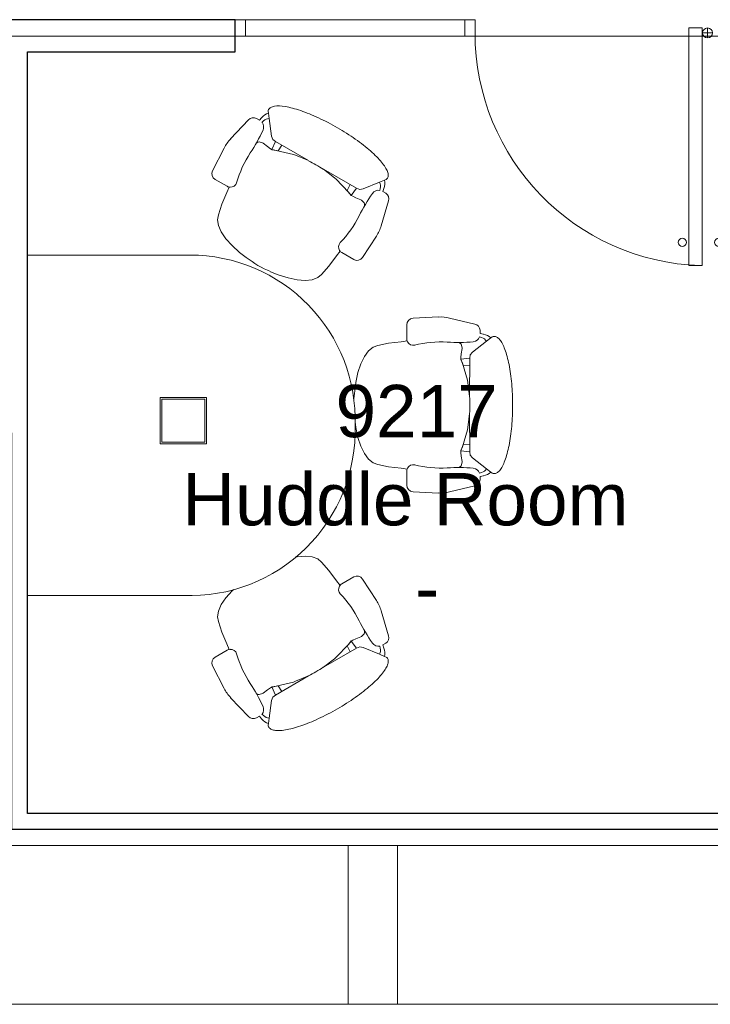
# Model space of a CAD drawing. Header units: inches. Extents: x -1 to 4727, y -3 to 1727.
# Tile 50 of 163: x 2039 to 2143, y 1136 to 1285. Entities that reach past the tile are written whole.
import ezdxf

# ---------------------------------------------------------------- set-up
doc = ezdxf.new("R2010")
doc.units = ezdxf.units.IN
doc.header["$LTSCALE"] = 42
doc.header["$MEASUREMENT"] = 0
doc.layers.get('0').update_dxf_attribs({"linetype": 'CONTINUOUS'})
for name, color, linetype in [('I-DOOR', 9, 'CONTINUOUS'), ('I-FURN', 8, 'CONTINUOUS'), ('I-FURN-CHAR', 9, 'CONTINUOUS'), ('I-GLAZ', 8, 'CONTINUOUS'), ('I-WALL', 8, 'CONTINUOUS'), ('Room Names & IDs', 7, 'CONTINUOUS'), ('triLabelLayer', 7, 'CONTINUOUS'), ('triSpaceLayer', 7, 'CONTINUOUS')]:
    doc.layers.add(name, color=color, linetype=linetype)
doc.styles.add('PDF Helvetica', font='Helvetica.ttf')
doc.styles.get("Standard").update_dxf_attribs({"font": 'romans.shx'})

# ---------------------------------------------------------------- blocks, each defined once
blk = doc.blocks.new('Door CW - Single - Offset Pivot Hinge - Single Swing - w Rails - Default - Interior CISCO-7565933-FURNITURE PLAN - FLOOR 09 - WEST')
at = {"lineweight": 9}
for p, q in [((14.38, -35.92), (14.38, 0)), ((14.38, 0), (16.38, 0)), ((16.38, -35.92), (16.38, 0)), ((17.19, -1.5), (17.19, 0)), ((16.44, -0.75), (17.94, -0.75)), ((14.38, -35.92), (16.38, -35.92))]:
    blk.add_line(p, q, dxfattribs=at)
for centre, radius in [((17.19, -0.75), 0.75), ((13.38, -32.42), 0.625), ((18.88, -32.42), 0.625)]:
    blk.add_circle(centre, radius, dxfattribs=at)
blk.add_arc((17.19, -0.75), 35.19, 180, 268.2697, dxfattribs=at)
blk = doc.blocks.new('Chair - Task - Herman Miller - Aeron - Default-V281-FURNITURE PLAN - FLOOR 09 - WEST')
at = {"lineweight": 9}
for p, q in [((-1.86, 13.15), (-5.69, 12.24)), ((3.68, 13.11), (-0.16, 13.31)), ((4.63, 10.03), (4.63, 12.11)), ((-6.47, 10.79), (-6.97, 10.69)), ((-6.46, 11.29), (-6.47, 10.79)), ((-8.1, 10.14), (-8.29, 10.29)), ((-8.1, 10.14), (-7.44, 9.64)), ((-5.32, 8.01), (-7.44, 9.64)), ((-6.69, 10.2), (-6.39, 10.29)), ((-3.61, 9.19), (-3.74, 8.65)), ((-3.5, 9.32), (-3.61, 9.19)), ((-3.23, 9.47), (-3.5, 9.32)), ((5.45, 9.57), (4.56, 9.69)), ((7.37, 9.36), (5.45, 9.57)), ((9.02, 8.99), (7.37, 9.36)), ((9.73, 8.75), (9.02, 8.99)), ((-4.97, 7.6), (-5.32, 8.01)), ((-4.91, 7.07), (-4.97, 7.6)), ((-3.74, 8.65), (-3.74, 8.54)), ((-3.74, 8.54), (-3.63, 7.72)), ((-3.63, 7.72), (-3.57, 7.19)), ((10.41, 8.19), (9.73, 8.75)), ((11.03, 7.34), (10.41, 8.19)), ((-3.57, 6.95), (-4.91, 7.07)), ((-4.89, 1.3), (-4.91, 7.07)), ((-4.91, 5.96), (-3.89, 6.02)), ((-3.8, 6.31), (-4.56, 3.74)), ((-3.57, 6.9), (-3.8, 6.31)), ((-3.57, 7.19), (-3.57, 6.9)), ((11.57, 6.22), (11.03, 7.34)), ((12.02, 4.89), (11.57, 6.22)), ((12.35, 3.38), (12.02, 4.89)), ((-4.62, 3.39), (-4.89, 1.3)), ((-4.56, 3.74), (-4.62, 3.39)), ((12.46, 2.52), (12.35, 3.38)), ((-4.91, -7.07), (-4.89, -1.3)), ((-4.89, -1.3), (-4.62, -3.39)), ((12.35, -3.38), (12.51, -2.13)), ((-4.62, -3.39), (-4.56, -3.74)), ((-4.56, -3.74), (-3.8, -6.31)), ((12.02, -4.89), (12.35, -3.38)), ((11.57, -6.22), (12.02, -4.89)), ((-4.97, -7.6), (-4.91, -7.07)), ((-4.91, -5.96), (-3.89, -6.02)), ((-3.57, -6.95), (-4.91, -7.07)), ((-3.8, -6.31), (-3.57, -6.9)), ((-3.57, -7.19), (-3.63, -7.72)), ((-3.57, -6.9), (-3.57, -7.19)), ((10.41, -8.19), (11.03, -7.34)), ((11.03, -7.34), (11.57, -6.22)), ((-7.44, -9.64), (-5.32, -8.01)), ((-5.32, -8.01), (-4.97, -7.6)), ((-3.63, -7.72), (-3.74, -8.54)), ((-3.74, -8.54), (-3.74, -8.65)), ((-3.74, -8.65), (-3.61, -9.19)), ((9.02, -8.99), (9.73, -8.75)), ((9.73, -8.75), (10.41, -8.19)), ((-8.29, -10.29), (-8.1, -10.14)), ((-7.44, -9.64), (-8.1, -10.14)), ((-6.39, -10.29), (-6.69, -10.2)), ((-3.61, -9.19), (-3.5, -9.32)), ((-3.5, -9.32), (-3.23, -9.47)), ((4.56, -9.69), (5.45, -9.57)), ((4.63, -12.11), (4.63, -10.03)), ((5.45, -9.57), (7.37, -9.36)), ((7.37, -9.36), (9.02, -8.99)), ((-6.97, -10.69), (-6.47, -10.79)), ((-6.47, -10.79), (-6.46, -11.29)), ((-5.69, -12.24), (-1.86, -13.15)), ((-0.16, -13.31), (3.68, -13.11))]:
    blk.add_line(p, q, dxfattribs=at)
for centre, radius, start, end in [((-5.46, 11.27), 1, 103.3925, 178.698), ((-0.47, 7.31), 6, 87.0643, 103.3925), ((3.63, 12.11), 1, 0, 87.0643), ((-6.72, 8.74), 1.96, 97.4331, 134.5669), ((-8.57, 9.93), 0.45, 52.4809, 89.3775), ((-6.33, 8.94), 1.31, 105.9454, 147.8944), ((-5.34, 10.69), 1.13, 200.7831, 264.9363), ((-3.13, 35.67), 26.21, 264.9363, 273.5466), ((-0.51, -6.46), 16, 75.7341, 93.5466), ((3.66, 9.96), 0.937, 255.7341, 335.4422), ((3.63, 10.03), 1, 332.4862, 360), ((17.99, -0.99), 22.97, 159.7776, 162.2357), ((27.52, 0), 32.43, 177.709, 182.291), ((-4.36, 0), 17, 352.8004, 358.1845), ((17.99, 0.99), 22.97, 197.7643, 200.2224), ((-8.57, -9.93), 0.45, 270.6225, 307.5191), ((-6.72, -8.74), 1.96, 225.4331, 262.5669), ((-6.33, -8.94), 1.31, 212.1056, 254.0546), ((-5.34, -10.69), 1.13, 95.0637, 159.2169), ((-3.13, -35.67), 26.21, 86.4534, 95.0637), ((-0.51, 6.46), 16, 266.4534, 284.2659), ((3.66, -9.96), 0.937, 24.5578, 104.2659), ((3.63, -10.03), 1, 360, 27.5138), ((-5.46, -11.27), 1, 181.302, 256.6075), ((-0.47, -7.31), 6, 256.6075, 272.9357), ((3.63, -12.11), 1, 272.9357, 360)]:
    blk.add_arc(centre, radius, start, end, dxfattribs=at)
blk.add_open_spline([(-8.56, 10.38), (-8.71, 10.38), (-9.01, 10.3), (-9.44, 9.92), (-9.85, 9.29), (-10.23, 8.44), (-10.57, 7.37), (-10.86, 6.13), (-11.1, 4.73), (-11.32, 2.72), (-11.42, 0.54), (-11.37, -1.63), (-11.23, -3.75), (-10.89, -6.21), (-10.25, -8.54), (-9.59, -9.79), (-9.01, -10.3), (-8.71, -10.38), (-8.56, -10.38)], degree=3, knots=[0, 0, 0, 0, 0.05, 0.1, 0.15, 0.2, 0.25, 0.3, 0.35, 0.4, 0.5, 0.55, 0.6, 0.7, 0.8, 0.9, 0.95, 1, 1, 1, 1], dxfattribs=at)
blk = doc.blocks.new('Chair - Task - Herman Miller - Aeron - Default-V280-FURNITURE PLAN - FLOOR 09 - WEST')
at = {"lineweight": 9}
for p, q in [((-1.86, 13.15), (-5.69, 12.24)), ((3.68, 13.11), (-0.16, 13.31)), ((4.63, 10.03), (4.63, 12.11)), ((-6.47, 10.79), (-6.97, 10.69)), ((-6.46, 11.29), (-6.47, 10.79)), ((-8.1, 10.14), (-8.29, 10.29)), ((-8.1, 10.14), (-7.44, 9.64)), ((-5.32, 8.01), (-7.44, 9.64)), ((-6.69, 10.2), (-6.39, 10.29)), ((-3.61, 9.19), (-3.74, 8.65)), ((-3.5, 9.32), (-3.61, 9.19)), ((-3.23, 9.47), (-3.5, 9.32)), ((5.45, 9.57), (4.56, 9.69)), ((7.37, 9.36), (5.45, 9.57)), ((9.02, 8.99), (7.37, 9.36)), ((9.73, 8.75), (9.02, 8.99)), ((-4.97, 7.6), (-5.32, 8.01)), ((-4.91, 7.07), (-4.97, 7.6)), ((-3.74, 8.65), (-3.74, 8.54)), ((-3.74, 8.54), (-3.63, 7.72)), ((-3.63, 7.72), (-3.57, 7.19)), ((10.41, 8.19), (9.73, 8.75)), ((11.03, 7.34), (10.41, 8.19)), ((-3.57, 6.95), (-4.91, 7.07)), ((-4.89, 1.3), (-4.91, 7.07)), ((-4.91, 5.96), (-3.89, 6.02)), ((-3.8, 6.31), (-4.56, 3.74)), ((-3.57, 6.9), (-3.8, 6.31)), ((-3.57, 7.19), (-3.57, 6.9)), ((11.57, 6.22), (11.03, 7.34)), ((12.02, 4.89), (11.57, 6.22)), ((12.35, 3.38), (12.02, 4.89)), ((-4.62, 3.39), (-4.89, 1.3)), ((-4.56, 3.74), (-4.62, 3.39)), ((12.51, 2.13), (12.35, 3.38)), ((-4.91, -7.07), (-4.89, -1.3)), ((-4.89, -1.3), (-4.62, -3.39)), ((12.35, -3.38), (12.51, -2.13)), ((-4.62, -3.39), (-4.56, -3.74)), ((-4.56, -3.74), (-3.8, -6.31)), ((12.02, -4.89), (12.35, -3.38)), ((11.57, -6.22), (12.02, -4.89)), ((-4.97, -7.6), (-4.91, -7.07)), ((-4.91, -5.96), (-3.89, -6.02)), ((-3.57, -6.95), (-4.91, -7.07)), ((-3.8, -6.31), (-3.57, -6.9)), ((-3.57, -7.19), (-3.63, -7.72)), ((-3.57, -6.9), (-3.57, -7.19)), ((10.41, -8.19), (11.03, -7.34)), ((11.03, -7.34), (11.57, -6.22)), ((-7.44, -9.64), (-5.32, -8.01)), ((-5.32, -8.01), (-4.97, -7.6)), ((-3.63, -7.72), (-3.74, -8.54)), ((-3.74, -8.54), (-3.74, -8.65)), ((-3.74, -8.65), (-3.61, -9.19)), ((9.02, -8.99), (9.73, -8.75)), ((9.73, -8.75), (10.41, -8.19)), ((-8.29, -10.29), (-8.1, -10.14)), ((-7.44, -9.64), (-8.1, -10.14)), ((-6.39, -10.29), (-6.69, -10.2)), ((-3.61, -9.19), (-3.5, -9.32)), ((-3.5, -9.32), (-3.23, -9.47)), ((4.56, -9.69), (5.45, -9.57)), ((4.63, -12.11), (4.63, -10.03)), ((5.45, -9.57), (7.37, -9.36)), ((7.37, -9.36), (9.02, -8.99)), ((-6.97, -10.69), (-6.47, -10.79)), ((-6.47, -10.79), (-6.46, -11.29)), ((-5.69, -12.24), (-1.86, -13.15)), ((-0.16, -13.31), (3.68, -13.11))]:
    blk.add_line(p, q, dxfattribs=at)
for centre, radius, start, end in [((-5.46, 11.27), 1, 103.3925, 178.698), ((-0.47, 7.31), 6, 87.0643, 103.3925), ((3.63, 12.11), 1, 0, 87.0643), ((-6.72, 8.74), 1.96, 97.4331, 134.5669), ((-8.57, 9.93), 0.45, 52.4809, 89.3775), ((-6.33, 8.94), 1.31, 105.9454, 147.8944), ((-5.34, 10.69), 1.13, 200.7831, 264.9363), ((-3.13, 35.67), 26.21, 264.9363, 273.5466), ((-0.51, -6.46), 16, 75.7341, 93.5466), ((3.66, 9.96), 0.937, 255.7341, 335.4422), ((3.63, 10.03), 1, 332.4862, 360), ((17.99, -0.99), 22.97, 159.7776, 162.2357), ((-4.36, 0), 17, 352.8004, 7.1996), ((27.52, 0), 32.43, 177.709, 182.291), ((17.99, 0.99), 22.97, 197.7643, 200.2224), ((-8.57, -9.93), 0.45, 270.6225, 307.5191), ((-6.72, -8.74), 1.96, 225.4331, 262.5669), ((-6.33, -8.94), 1.31, 212.1056, 254.0546), ((-5.34, -10.69), 1.13, 95.0637, 159.2169), ((-3.13, -35.67), 26.21, 86.4534, 95.0637), ((-0.51, 6.46), 16, 266.4534, 284.2659), ((3.66, -9.96), 0.937, 24.5578, 104.2659), ((3.63, -10.03), 1, 360, 27.5138), ((-5.46, -11.27), 1, 181.302, 256.6075), ((-0.47, -7.31), 6, 256.6075, 272.9357), ((3.63, -12.11), 1, 272.9357, 360)]:
    blk.add_arc(centre, radius, start, end, dxfattribs=at)
blk.add_open_spline([(-8.56, 10.38), (-8.71, 10.38), (-9.01, 10.3), (-9.44, 9.92), (-9.85, 9.29), (-10.23, 8.44), (-10.57, 7.37), (-10.86, 6.13), (-11.1, 4.73), (-11.32, 2.72), (-11.42, 0.54), (-11.37, -1.63), (-11.23, -3.75), (-10.89, -6.21), (-10.25, -8.54), (-9.59, -9.79), (-9.01, -10.3), (-8.71, -10.38), (-8.56, -10.38)], degree=3, knots=[0, 0, 0, 0, 0.05, 0.1, 0.15, 0.2, 0.25, 0.3, 0.35, 0.4, 0.5, 0.55, 0.6, 0.7, 0.8, 0.9, 0.95, 1, 1, 1, 1], dxfattribs=at)
blk = doc.blocks.new('Chair - Task - Herman Miller - Aeron - Default-V282-FURNITURE PLAN - FLOOR 09 - WEST')
at = {"lineweight": 9}
for p, q in [((-5.69, 12.24), (-1.86, 13.15)), ((-0.16, 13.31), (3.68, 13.11)), ((4.63, 12.11), (4.63, 10.03)), ((-6.97, 10.69), (-6.47, 10.79)), ((-6.47, 10.79), (-6.46, 11.29)), ((-8.29, 10.29), (-8.1, 10.14)), ((-7.44, 9.64), (-8.1, 10.14)), ((-7.44, 9.64), (-5.32, 8.01)), ((-6.39, 10.29), (-6.69, 10.2)), ((-3.74, 8.65), (-3.61, 9.19)), ((-3.61, 9.19), (-3.5, 9.32)), ((-3.5, 9.32), (-3.23, 9.47)), ((4.56, 9.69), (5.45, 9.57)), ((5.45, 9.57), (7.37, 9.36)), ((7.37, 9.36), (9.02, 8.99)), ((9.02, 8.99), (9.73, 8.75)), ((-5.32, 8.01), (-4.97, 7.6)), ((-4.97, 7.6), (-4.91, 7.07)), ((-3.74, 8.54), (-3.74, 8.65)), ((-3.63, 7.72), (-3.74, 8.54)), ((-3.57, 7.19), (-3.63, 7.72)), ((9.73, 8.75), (10.41, 8.19)), ((10.41, 8.19), (11.03, 7.34)), ((-3.57, 6.95), (-4.91, 7.07)), ((-4.91, 7.07), (-4.89, 1.3)), ((-4.91, 5.96), (-3.89, 6.02)), ((-4.56, 3.74), (-3.8, 6.31)), ((-3.8, 6.31), (-3.57, 6.9)), ((-3.57, 6.9), (-3.57, 7.19)), ((11.03, 7.34), (11.57, 6.22)), ((11.57, 6.22), (12.02, 4.89)), ((12.02, 4.89), (12.09, 4.59)), ((-4.89, 1.3), (-4.62, 3.39)), ((-4.62, 3.39), (-4.56, 3.74)), ((-4.89, -1.3), (-4.91, -7.07)), ((-4.62, -3.39), (-4.89, -1.3)), ((-4.56, -3.74), (-4.62, -3.39)), ((-3.8, -6.31), (-4.56, -3.74)), ((-4.91, -7.07), (-4.97, -7.6)), ((-4.91, -5.96), (-3.89, -6.02)), ((-3.57, -6.95), (-4.91, -7.07)), ((-3.57, -6.9), (-3.8, -6.31)), ((-3.63, -7.72), (-3.57, -7.19)), ((-3.57, -7.19), (-3.57, -6.9)), ((11.03, -7.34), (10.41, -8.19)), ((11.57, -6.22), (11.03, -7.34)), ((11.65, -6), (11.57, -6.22)), ((-5.32, -8.01), (-7.44, -9.64)), ((-4.97, -7.6), (-5.32, -8.01)), ((-3.74, -8.54), (-3.63, -7.72)), ((-3.74, -8.65), (-3.74, -8.54)), ((-3.61, -9.19), (-3.74, -8.65)), ((9.73, -8.75), (9.02, -8.99)), ((10.41, -8.19), (9.73, -8.75)), ((-8.1, -10.14), (-8.29, -10.29)), ((-8.1, -10.14), (-7.44, -9.64)), ((-6.69, -10.2), (-6.39, -10.29)), ((-3.5, -9.32), (-3.61, -9.19)), ((-3.23, -9.47), (-3.5, -9.32)), ((5.45, -9.57), (4.56, -9.69)), ((4.63, -10.03), (4.63, -12.11)), ((7.37, -9.36), (5.45, -9.57)), ((9.02, -8.99), (7.37, -9.36)), ((-6.47, -10.79), (-6.97, -10.69)), ((-6.46, -11.29), (-6.47, -10.79)), ((-1.86, -13.15), (-5.69, -12.24)), ((3.68, -13.11), (-0.16, -13.31))]:
    blk.add_line(p, q, dxfattribs=at)
for centre, radius, start, end in [((-5.46, 11.27), 1, 103.3925, 178.698), ((-0.47, 7.31), 6, 87.0643, 103.3925), ((3.63, 12.11), 1, 0, 87.0643), ((-6.72, 8.74), 1.96, 97.4331, 134.5669), ((-8.57, 9.93), 0.45, 52.4809, 89.3775), ((-6.33, 8.94), 1.31, 105.9454, 147.8944), ((-5.34, 10.69), 1.13, 200.7831, 264.9363), ((-3.13, 35.67), 26.21, 264.9363, 273.5466), ((-0.51, -6.46), 16, 75.7341, 93.5466), ((3.66, 9.96), 0.937, 255.7341, 335.4422), ((3.63, 10.03), 1, 332.4862, 0), ((17.99, -0.99), 22.97, 159.7776, 162.2357), ((27.52, 0), 32.43, 177.709, 182.291), ((17.99, 0.99), 22.97, 197.7643, 200.2224), ((-8.57, -9.93), 0.45, 270.6225, 307.5191), ((-6.72, -8.74), 1.96, 225.4331, 262.5669), ((-6.33, -8.94), 1.31, 212.1056, 254.0546), ((-5.34, -10.69), 1.13, 95.0637, 159.2169), ((-3.13, -35.67), 26.21, 86.4534, 95.0637), ((-0.51, 6.46), 16, 266.4534, 284.2659), ((3.66, -9.96), 0.937, 24.5578, 104.2659), ((3.63, -10.03), 1, 0, 27.5138), ((-5.46, -11.27), 1, 181.302, 256.6075), ((-0.47, -7.31), 6, 256.6075, 272.9357), ((3.63, -12.11), 1, 272.9357, 0)]:
    blk.add_arc(centre, radius, start, end, dxfattribs=at)
blk.add_open_spline([(-8.56, -10.38), (-8.71, -10.38), (-9.01, -10.3), (-9.59, -9.79), (-10.25, -8.54), (-10.89, -6.21), (-11.23, -3.75), (-11.37, -1.63), (-11.42, 0.54), (-11.32, 2.72), (-11.1, 4.73), (-10.86, 6.13), (-10.57, 7.37), (-10.23, 8.44), (-9.85, 9.29), (-9.44, 9.92), (-9.01, 10.3), (-8.71, 10.38), (-8.56, 10.38)], degree=3, knots=[-1, -1, -1, -1, -0.95, -0.9, -0.8, -0.7, -0.6, -0.55, -0.5, -0.4, -0.35, -0.3, -0.25, -0.2, -0.15, -0.1, -0.05, 0, 0, 0, 0], dxfattribs=at)
blk = doc.blocks.new('Intelligent Lockers - Intelligent Lockers-4226083-FURNITURE PLAN - FLOOR 09 - WEST')
at = {"lineweight": 9}
for p, q in [((2329.35, 1776.88), (2401.35, 1776.88)), ((2329.35, 1776.88), (2329.35, 1752.88)), ((2401.35, 1776.88), (2401.35, 1752.88)), ((2401.35, 1752.88), (2329.35, 1752.88))]:
    blk.add_line(p, q, dxfattribs=at)
blk = doc.blocks.new('Intelligent Lockers1 - Intelligent Lockers-4226445-FURNITURE PLAN - FLOOR 09 - WEST')
at = {"lineweight": 9}
for p, q in [((2257.35, 1776.88), (2329.35, 1776.88)), ((2257.35, 1752.88), (2257.35, 1776.88)), ((2329.35, 1752.88), (2329.35, 1776.88)), ((2329.35, 1752.88), (2257.35, 1752.88))]:
    blk.add_line(p, q, dxfattribs=at)
blk = doc.blocks.new('3P Huddle Table16 - 3P Huddle Table-5774687-FURNITURE PLAN - FLOOR 09 - WEST')
at = {"lineweight": 9}
for p, q in [((810.99, 1589.11), (810.99, 1565.51)), ((862.47, 1564.52), (862.47, 1589.11)), ((833.9, 1562.04), (833.9, 1569.04)), ((833.9, 1569.04), (840.9, 1569.04)), ((840.65, 1568.79), (834.15, 1568.79)), ((834.15, 1568.79), (834.15, 1562.29)), ((840.65, 1562.29), (840.65, 1568.79)), ((840.9, 1569.04), (840.9, 1562.04)), ((840.9, 1562.04), (833.9, 1562.04)), ((834.15, 1562.29), (840.65, 1562.29))]:
    blk.add_line(p, q, dxfattribs=at)
for centre, start, end in [((835.97, 1564.52), 177.7402, 271.7191), ((837.47, 1564.52), 268.2809, 360)]:
    blk.add_arc(centre, 25, start, end, dxfattribs=at)

msp = doc.modelspace()

# ---------------------------------------------------------------- linework, layer by layer
at = {"layer": 'I-GLAZ', "lineweight": 18}
for p, q in [((2072.81, 1285), (2071.25, 1285)), ((2071.25, 1285), (2071.25, 1282.5)), ((2072.81, 1282.5), (2072.81, 1285)), ((2107.53, 1285), (2105.97, 1285)), ((2105.97, 1285), (2105.97, 1282.5)), ((2107.53, 1282.5), (2107.53, 1285)), ((2071.25, 1282.5), (2072.81, 1282.5)), ((2105.97, 1282.5), (2107.53, 1282.5))]:
    msp.add_line(p, q, dxfattribs=at)
at = {"layer": 'I-GLAZ', "lineweight": 9}
for p, q in [((2105.97, 1285), (2072.81, 1285)), ((2105.97, 1282.5), (2072.81, 1282.5))]:
    msp.add_line(p, q, dxfattribs=at)
at = {"layer": 'I-WALL'}
for p, q in [((2071.25, 1285), (2034.94, 1285)), ((2071.25, 1280.13), (2071.25, 1285)), ((2039.81, 1165), (2039.81, 1280.13)), ((2039.81, 1280.13), (2071.25, 1280.13)), ((2147.31, 1165), (2039.81, 1165))]:
    msp.add_line(p, q, dxfattribs=at)
at = {"layer": 'triSpaceLayer'}
msp.add_lwpolyline([(2149.75, 1282.51), (2149.75, 1162.56), (2037.44, 1162.56), (2037.38, 1282.56)], close=True, dxfattribs=at)

# ---------------------------------------------------------------- block references
at = {"layer": 'I-DOOR'}
msp.add_blockref('Door CW - Single - Offset Pivot Hinge - Single Swing - w Rails - Default - Interior CISCO-7565933-FURNITURE PLAN - FLOOR 09 - WEST', (2125.53, 1283.75), dxfattribs=at)
at = {"layer": 'I-FURN', "rotation": 90.00000000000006}
msp.add_blockref('3P Huddle Table16 - 3P Huddle Table-5774687-FURNITURE PLAN - FLOOR 09 - WEST', (3628.92, 386.95), dxfattribs=at)
at = {"layer": 'I-FURN'}
for name, p in [('Intelligent Lockers1 - Intelligent Lockers-4226445-FURNITURE PLAN - FLOOR 09 - WEST', (-233.54, -616.75)), ('Intelligent Lockers - Intelligent Lockers-4226083-FURNITURE PLAN - FLOOR 09 - WEST', (-241.04, -616.75))]:
    msp.add_blockref(name, p, dxfattribs=at)
at = {"layer": 'I-FURN-CHAR'}
for name, p, rotation in [('Chair - Task - Herman Miller - Aeron - Default-V280-FURNITURE PLAN - FLOOR 09 - WEST', (2081.01, 1258.8), 240), ('Chair - Task - Herman Miller - Aeron - Default-V281-FURNITURE PLAN - FLOOR 09 - WEST', (2101.83, 1226.74), 180), ('Chair - Task - Herman Miller - Aeron - Default-V282-FURNITURE PLAN - FLOOR 09 - WEST', (2081.01, 1190.67), 120)]:
    msp.add_blockref(name, p, dxfattribs=dict(at, rotation=rotation))

# ---------------------------------------------------------------- texts
at = {"layer": 'Room Names & IDs', "attachment_point": 4, "style": 'PDF Helvetica'}
for s, insert, char_height in [('9217', (2086.42, 1225.77), 7.902), ('Huddle Room', (2063.24, 1212.44), 7.9024), ('-', (2098.44, 1199.11), 7.9)]:
    msp.add_mtext(s, dxfattribs=dict(at, insert=insert, char_height=char_height))
at = {"layer": 'triLabelLayer', "color": 7, "insert": (2093.56, 1222.56), "char_height": 10, "attachment_point": 5}
msp.add_mtext('{\\fSansSerif;\\H0.01;}', dxfattribs=at)

doc.saveas('drawing.dxf')
